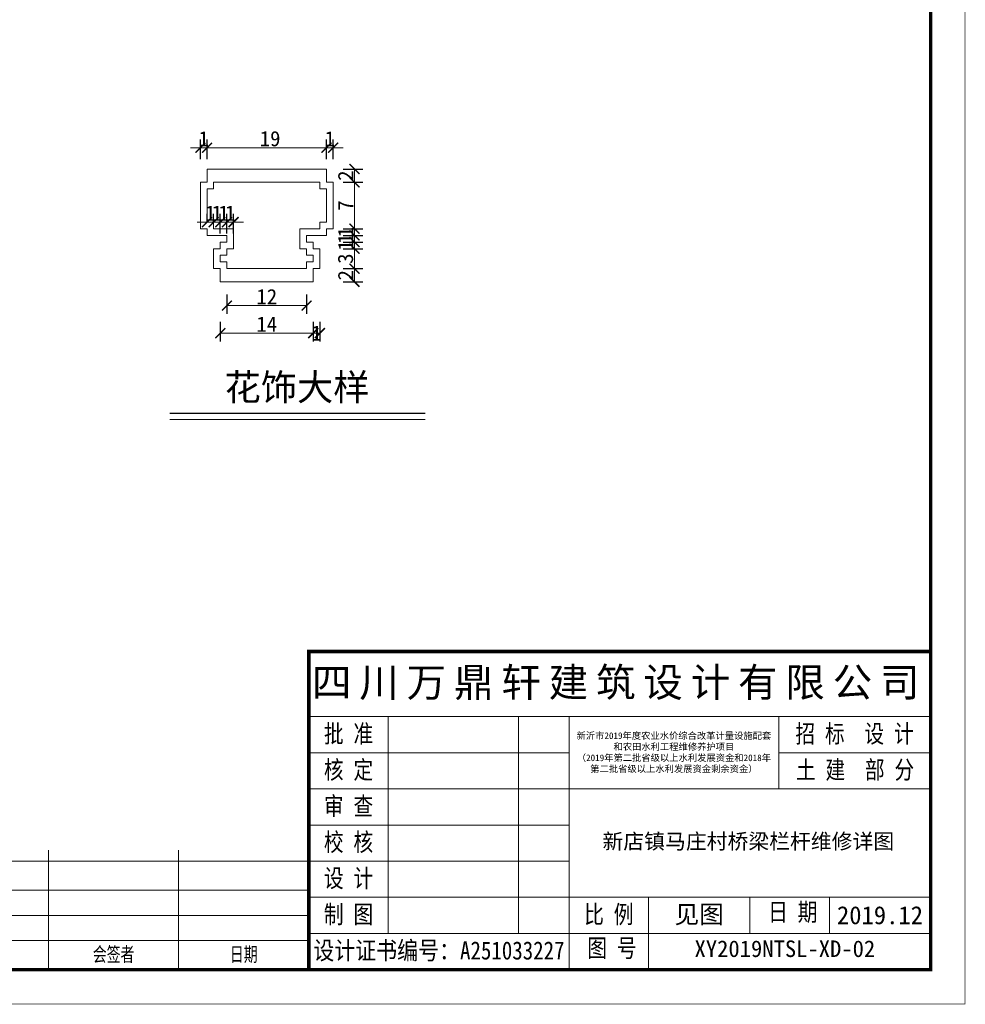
# Model space of a CAD drawing. Extents: x 36231 to 595326, y 3059 to 3871788.
# Tile 132 of 143: x 584440 to 584583, y 3870429 to 3870577. Entities that reach past the tile are written whole.
import ezdxf

# ---------------------------------------------------------------- set-up
doc = ezdxf.new("R2010")
doc.units = 0
doc.header["$PDMODE"] = 32
doc.header["$PDSIZE"] = 0.2
doc.layers.get('0').update_dxf_attribs({"linetype": 'CONTINUOUS'})
doc.layers.get('Defpoints').update_dxf_attribs({"linetype": 'CONTINUOUS'})
for name, color, linetype, lineweight in [('0.09标注线', 3, 'CONTINUOUS', 9), ('0.13文字', 3, 'CONTINUOUS', 13), ('图框１', 5, 'CONTINUOUS', 60), ('文字', 7, 'CONTINUOUS', 15), ('文字层', 7, 'CONTINUOUS', 15), ('标注及文字', 80, 'CONTINUOUS', 9), ('细线', 7, 'CONTINUOUS', 15)]:
    doc.layers.add(name, color=color, linetype=linetype, lineweight=lineweight)
doc.layers.add('钢筋', color=1, linetype='CONTINUOUS')
doc.styles.add('-仿宋_GB2312', font='仿宋_GB2312_0.ttf')
doc.styles.add('LYJFS', font='times.ttf', dxfattribs={"width": 0.7})
doc.styles.get("Standard").update_dxf_attribs({"font": 'rs.shx', "bigfont": 'hztxt.shx'})
doc.styles.add('图框', font='仿宋_GB2312_0.ttf', dxfattribs={"width": 0.8})
doc.dimstyles.new('副本 (2) STANDARD', dxfattribs={"dimscale": 0, "dimtxt": 2.3, "dimasz": 1.5, "dimexe": 1.25, "dimexo": 1.5, "dimgap": 0.2, "dimtad": 1, "dimdec": 1, "dimzin": 0, "dimdsep": 46, "dimtxsty": '-仿宋_GB2312', "dimblk": 'ARCHTICK', "dimcen": 0.09, "dimadec": 0, "dimazin": 0, "dimtfac": 1, "dimtdec": 1, "dimtix": 1, "dimtmove": 2, "dimatfit": 3, "dimfxl": 1.7, "dimfxlon": 1, "dimtolj": 1, "dimtzin": 0, "dimlwd": 9, "dimarcsym": 0})

# ---------------------------------------------------------------- blocks, each defined once
blk = doc.blocks.new('_ARCHTICK')
at = {"color": 0, "linetype": 'ByBlock', "const_width": 0.15}
blk.add_lwpolyline([(-0.5, -0.5), (0.5, 0.5)], dxfattribs=at)
blk = doc.blocks.new('*D1262')
at = {"layer": '0.09标注线', "color": 0, "lineweight": -2}
for p, q in [((584488.96, 3870539.38), (584491.91, 3870539.38)), ((584488.96, 3870537.38), (584491.91, 3870537.38))]:
    blk.add_line(p, q, dxfattribs=at)
at = {"layer": '0.09标注线', "color": 0, "lineweight": 9}
blk.add_line((584490.66, 3870537.38), (584490.66, 3870539.38), dxfattribs=at)
at = {"layer": 'Defpoints', "color": 0, "lineweight": 13}
for p in [(584485.45, 3870539.38), (584490.66, 3870539.38), (584484.45, 3870537.38)]:
    blk.add_point(p, dxfattribs=at)
at = {"layer": '0.09标注线', "color": 0, "lineweight": 9, "xscale": 1.5, "yscale": 1.5, "zscale": 1.5}
for p, rotation in [((584490.66, 3870539.38), 90), ((584490.66, 3870537.38), 270)]:
    blk.add_blockref('_ARCHTICK', p, dxfattribs=dict(at, rotation=rotation))
at = {"layer": '0.09标注线', "color": 0, "insert": (584489.31, 3870538.38), "char_height": 2.3, "attachment_point": 5, "rotation": 90, "style": '-仿宋_GB2312'}
blk.add_mtext('\\A1;2', dxfattribs=at)
blk = doc.blocks.new('*D1263')
at = {"layer": '0.09标注线', "color": 0, "lineweight": -2}
for p, q in [((584488.96, 3870542.38), (584491.91, 3870542.38)), ((584488.96, 3870539.38), (584491.91, 3870539.38))]:
    blk.add_line(p, q, dxfattribs=at)
at = {"layer": '0.09标注线', "color": 0, "lineweight": 9}
blk.add_line((584490.66, 3870539.38), (584490.66, 3870542.38), dxfattribs=at)
at = {"layer": 'Defpoints', "color": 0, "lineweight": 13}
for p in [(584485.45, 3870542.38), (584490.66, 3870542.38), (584485.45, 3870539.38)]:
    blk.add_point(p, dxfattribs=at)
at = {"layer": '0.09标注线', "color": 0, "lineweight": 9, "xscale": 1.5, "yscale": 1.5, "zscale": 1.5}
for p, rotation in [((584490.66, 3870542.38), 90), ((584490.66, 3870539.38), 270)]:
    blk.add_blockref('_ARCHTICK', p, dxfattribs=dict(at, rotation=rotation))
at = {"layer": '0.09标注线', "color": 0, "insert": (584489.31, 3870540.88), "char_height": 2.3, "attachment_point": 5, "rotation": 90, "style": '-仿宋_GB2312'}
blk.add_mtext('\\A1;3', dxfattribs=at)
blk = doc.blocks.new('*D1264')
at = {"layer": '0.09标注线', "color": 0, "lineweight": 9}
for p, q in [((584490.66, 3870543.38), (584490.66, 3870544.88)), ((584490.66, 3870542.38), (584490.66, 3870543.38)), ((584490.66, 3870542.38), (584490.66, 3870540.88))]:
    blk.add_line(p, q, dxfattribs=at)
at = {"layer": '0.09标注线', "color": 0, "lineweight": -2}
for p, q in [((584488.96, 3870543.38), (584491.91, 3870543.38)), ((584488.96, 3870542.38), (584491.91, 3870542.38))]:
    blk.add_line(p, q, dxfattribs=at)
at = {"layer": 'Defpoints', "color": 0, "lineweight": 13}
for p in [(584484.45, 3870543.38), (584485.45, 3870542.38), (584490.66, 3870543.38)]:
    blk.add_point(p, dxfattribs=at)
at = {"layer": '0.09标注线', "color": 0, "lineweight": 9, "xscale": 1.5, "yscale": 1.5, "zscale": 1.5}
for p, rotation in [((584490.66, 3870543.38), 270), ((584490.66, 3870542.38), 90)]:
    blk.add_blockref('_ARCHTICK', p, dxfattribs=dict(at, rotation=rotation))
at = {"layer": '0.09标注线', "color": 0, "insert": (584489.31, 3870542.88), "char_height": 2.3, "attachment_point": 5, "rotation": 90, "style": '-仿宋_GB2312'}
blk.add_mtext('\\A1;1', dxfattribs=at)
blk = doc.blocks.new('*D1265')
at = {"layer": '0.09标注线', "color": 0, "lineweight": 9}
for p, q in [((584490.66, 3870544.38), (584490.66, 3870545.88)), ((584490.66, 3870543.38), (584490.66, 3870544.38)), ((584490.66, 3870543.38), (584490.66, 3870541.88))]:
    blk.add_line(p, q, dxfattribs=at)
at = {"layer": '0.09标注线', "color": 0, "lineweight": -2}
for p, q in [((584488.96, 3870544.38), (584491.91, 3870544.38)), ((584488.96, 3870543.38), (584491.91, 3870543.38))]:
    blk.add_line(p, q, dxfattribs=at)
at = {"layer": 'Defpoints', "color": 0, "lineweight": 13}
for p in [(584483.45, 3870544.38), (584490.66, 3870544.38), (584484.45, 3870543.38)]:
    blk.add_point(p, dxfattribs=at)
at = {"layer": '0.09标注线', "color": 0, "lineweight": 9, "xscale": 1.5, "yscale": 1.5, "zscale": 1.5}
for p, rotation in [((584490.66, 3870544.38), 270), ((584490.66, 3870543.38), 90)]:
    blk.add_blockref('_ARCHTICK', p, dxfattribs=dict(at, rotation=rotation))
at = {"layer": '0.09标注线', "color": 0, "insert": (584489.31, 3870543.88), "char_height": 2.3, "attachment_point": 5, "rotation": 90, "style": '-仿宋_GB2312'}
blk.add_mtext('\\A1;1', dxfattribs=at)
blk = doc.blocks.new('*D1266')
at = {"layer": '0.09标注线', "color": 0, "lineweight": 9}
for p, q in [((584490.66, 3870545.38), (584490.66, 3870546.88)), ((584490.66, 3870544.38), (584490.66, 3870545.38)), ((584490.66, 3870544.38), (584490.66, 3870542.88))]:
    blk.add_line(p, q, dxfattribs=at)
at = {"layer": '0.09标注线', "color": 0, "lineweight": -2}
for p, q in [((584488.96, 3870545.38), (584491.91, 3870545.38)), ((584488.96, 3870544.38), (584491.91, 3870544.38))]:
    blk.add_line(p, q, dxfattribs=at)
at = {"layer": 'Defpoints', "color": 0, "lineweight": 13}
for p in [(584486.45, 3870545.38), (584490.66, 3870545.38), (584483.45, 3870544.38)]:
    blk.add_point(p, dxfattribs=at)
at = {"layer": '0.09标注线', "color": 0, "lineweight": 9, "xscale": 1.5, "yscale": 1.5, "zscale": 1.5}
for p, rotation in [((584490.66, 3870545.38), 270), ((584490.66, 3870544.38), 90)]:
    blk.add_blockref('_ARCHTICK', p, dxfattribs=dict(at, rotation=rotation))
at = {"layer": '0.09标注线', "color": 0, "insert": (584489.31, 3870544.88), "char_height": 2.3, "attachment_point": 5, "rotation": 90, "style": '-仿宋_GB2312'}
blk.add_mtext('\\A1;1', dxfattribs=at)
blk = doc.blocks.new('*D1267')
at = {"layer": '0.09标注线', "color": 0, "lineweight": -2}
for p, q in [((584488.96, 3870552.38), (584491.91, 3870552.38)), ((584488.96, 3870545.38), (584491.91, 3870545.38))]:
    blk.add_line(p, q, dxfattribs=at)
at = {"layer": '0.09标注线', "color": 0, "lineweight": 9}
blk.add_line((584490.66, 3870545.38), (584490.66, 3870552.38), dxfattribs=at)
at = {"layer": 'Defpoints', "color": 0, "lineweight": 13}
for p in [(584487.45, 3870552.38), (584490.66, 3870552.38), (584486.45, 3870545.38)]:
    blk.add_point(p, dxfattribs=at)
at = {"layer": '0.09标注线', "color": 0, "lineweight": 9, "xscale": 1.5, "yscale": 1.5, "zscale": 1.5}
for p, rotation in [((584490.66, 3870552.38), 90), ((584490.66, 3870545.38), 270)]:
    blk.add_blockref('_ARCHTICK', p, dxfattribs=dict(at, rotation=rotation))
at = {"layer": '0.09标注线', "color": 0, "insert": (584489.31, 3870548.88), "char_height": 2.3, "attachment_point": 5, "rotation": 90, "style": '-仿宋_GB2312'}
blk.add_mtext('\\A1;7', dxfattribs=at)
blk = doc.blocks.new('*D1268')
at = {"layer": '0.09标注线', "color": 0, "lineweight": -2}
for p, q in [((584488.96, 3870554.38), (584491.91, 3870554.38)), ((584488.96, 3870552.38), (584491.91, 3870552.38))]:
    blk.add_line(p, q, dxfattribs=at)
at = {"layer": '0.09标注线', "color": 0, "lineweight": 9}
blk.add_line((584490.66, 3870552.38), (584490.66, 3870554.38), dxfattribs=at)
at = {"layer": 'Defpoints', "color": 0, "lineweight": 13}
for p in [(584486.45, 3870554.38), (584490.66, 3870554.38), (584487.45, 3870552.38)]:
    blk.add_point(p, dxfattribs=at)
at = {"layer": '0.09标注线', "color": 0, "lineweight": 9, "xscale": 1.5, "yscale": 1.5, "zscale": 1.5}
for p, rotation in [((584490.66, 3870554.38), 90), ((584490.66, 3870552.38), 270)]:
    blk.add_blockref('_ARCHTICK', p, dxfattribs=dict(at, rotation=rotation))
at = {"layer": '0.09标注线', "color": 0, "insert": (584489.31, 3870553.38), "char_height": 2.3, "attachment_point": 5, "rotation": 90, "style": '-仿宋_GB2312'}
blk.add_mtext('\\A1;2', dxfattribs=at)
blk = doc.blocks.new('*D1269')
at = {"layer": '0.09标注线', "color": 0, "lineweight": -2}
for p, q in [((584468.45, 3870555.89), (584468.45, 3870558.84)), ((584487.45, 3870555.89), (584487.45, 3870558.84))]:
    blk.add_line(p, q, dxfattribs=at)
at = {"layer": '0.09标注线', "color": 0, "lineweight": 9}
blk.add_line((584487.45, 3870557.59), (584468.45, 3870557.59), dxfattribs=at)
at = {"layer": 'Defpoints', "color": 0, "lineweight": 13}
for p in [(584468.45, 3870557.59), (584468.45, 3870554.38), (584487.45, 3870552.38)]:
    blk.add_point(p, dxfattribs=at)
at = {"layer": '0.09标注线', "color": 0, "lineweight": 9, "xscale": 1.5, "yscale": 1.5, "zscale": 1.5, "rotation": 180}
blk.add_blockref('_ARCHTICK', (584468.45, 3870557.59), dxfattribs=at)
at = {"layer": '0.09标注线', "color": 0, "lineweight": 9, "xscale": 1.5, "yscale": 1.5, "zscale": 1.5}
blk.add_blockref('_ARCHTICK', (584487.45, 3870557.59), dxfattribs=at)
at = {"layer": '0.09标注线', "color": 0, "insert": (584477.95, 3870558.94), "char_height": 2.3, "attachment_point": 5, "style": '-仿宋_GB2312'}
blk.add_mtext('\\A1;19', dxfattribs=at)
blk = doc.blocks.new('*D1270')
at = {"layer": '0.09标注线', "color": 0, "lineweight": -2}
for p, q in [((584467.45, 3870555.89), (584467.45, 3870558.84)), ((584468.45, 3870555.89), (584468.45, 3870558.84))]:
    blk.add_line(p, q, dxfattribs=at)
at = {"layer": '0.09标注线', "color": 0, "lineweight": 9}
for p, q in [((584467.45, 3870557.59), (584465.95, 3870557.59)), ((584468.45, 3870557.59), (584467.45, 3870557.59)), ((584468.45, 3870557.59), (584469.95, 3870557.59))]:
    blk.add_line(p, q, dxfattribs=at)
at = {"layer": 'Defpoints', "color": 0, "lineweight": 13}
for p in [(584467.45, 3870557.59), (584468.45, 3870554.38), (584467.45, 3870552.38)]:
    blk.add_point(p, dxfattribs=at)
at = {"layer": '0.09标注线', "color": 0, "lineweight": 9, "xscale": 1.5, "yscale": 1.5, "zscale": 1.5}
blk.add_blockref('_ARCHTICK', (584467.45, 3870557.59), dxfattribs=at)
at = {"layer": '0.09标注线', "color": 0, "lineweight": 9, "xscale": 1.5, "yscale": 1.5, "zscale": 1.5, "rotation": 180}
blk.add_blockref('_ARCHTICK', (584468.45, 3870557.59), dxfattribs=at)
at = {"layer": '0.09标注线', "color": 0, "insert": (584467.95, 3870558.94), "char_height": 2.3, "attachment_point": 5, "style": '-仿宋_GB2312'}
blk.add_mtext('\\A1;1', dxfattribs=at)
blk = doc.blocks.new('*D1255')
at = {"layer": '0.09标注线', "color": 0, "lineweight": -2}
for p, q in [((584486.45, 3870555.89), (584486.45, 3870558.84)), ((584487.45, 3870555.89), (584487.45, 3870558.84))]:
    blk.add_line(p, q, dxfattribs=at)
at = {"layer": '0.09标注线', "color": 0, "lineweight": 9}
for p, q in [((584486.45, 3870557.59), (584484.95, 3870557.59)), ((584487.45, 3870557.59), (584486.45, 3870557.59)), ((584487.45, 3870557.59), (584488.95, 3870557.59))]:
    blk.add_line(p, q, dxfattribs=at)
at = {"layer": 'Defpoints', "color": 0, "lineweight": 13}
for p in [(584486.45, 3870557.59), (584486.45, 3870552.38), (584487.45, 3870552.38)]:
    blk.add_point(p, dxfattribs=at)
at = {"layer": '0.09标注线', "color": 0, "lineweight": 9, "xscale": 1.5, "yscale": 1.5, "zscale": 1.5}
blk.add_blockref('_ARCHTICK', (584486.45, 3870557.59), dxfattribs=at)
at = {"layer": '0.09标注线', "color": 0, "lineweight": 9, "xscale": 1.5, "yscale": 1.5, "zscale": 1.5, "rotation": 180}
blk.add_blockref('_ARCHTICK', (584487.45, 3870557.59), dxfattribs=at)
at = {"layer": '0.09标注线', "color": 0, "insert": (584486.95, 3870558.94), "char_height": 2.3, "attachment_point": 5, "style": '-仿宋_GB2312'}
blk.add_mtext('\\A1;1', dxfattribs=at)
blk = doc.blocks.new('*D1271')
at = {"layer": '0.09标注线', "color": 0, "lineweight": -2}
for p, q in [((584470.45, 3870531.36), (584470.45, 3870528.41)), ((584484.45, 3870531.36), (584484.45, 3870528.41))]:
    blk.add_line(p, q, dxfattribs=at)
at = {"layer": '0.09标注线', "color": 0, "lineweight": 9}
blk.add_line((584470.45, 3870529.66), (584484.45, 3870529.66), dxfattribs=at)
at = {"layer": 'Defpoints', "color": 0, "lineweight": 13}
for p in [(584470.45, 3870537.38), (584484.45, 3870537.38), (584484.45, 3870529.66)]:
    blk.add_point(p, dxfattribs=at)
at = {"layer": '0.09标注线', "color": 0, "lineweight": 9, "xscale": 1.5, "yscale": 1.5, "zscale": 1.5, "rotation": 180}
blk.add_blockref('_ARCHTICK', (584470.45, 3870529.66), dxfattribs=at)
at = {"layer": '0.09标注线', "color": 0, "lineweight": 9, "xscale": 1.5, "yscale": 1.5, "zscale": 1.5}
blk.add_blockref('_ARCHTICK', (584484.45, 3870529.66), dxfattribs=at)
at = {"layer": '0.09标注线', "color": 0, "insert": (584477.45, 3870531.01), "char_height": 2.3, "attachment_point": 5, "style": '-仿宋_GB2312'}
blk.add_mtext('\\A1;14', dxfattribs=at)
blk = doc.blocks.new('*D1272')
at = {"layer": '0.09标注线', "color": 0, "lineweight": -2}
for p, q in [((584484.45, 3870531.36), (584484.45, 3870528.41)), ((584485.45, 3870531.36), (584485.45, 3870528.41))]:
    blk.add_line(p, q, dxfattribs=at)
at = {"layer": '0.09标注线', "color": 0, "lineweight": 9}
blk.add_line((584484.45, 3870529.66), (584485.45, 3870529.66), dxfattribs=at)
at = {"layer": 'Defpoints', "color": 0, "lineweight": 13}
for p in [(584485.45, 3870539.38), (584484.45, 3870537.38), (584485.45, 3870529.66)]:
    blk.add_point(p, dxfattribs=at)
at = {"layer": '0.09标注线', "color": 0, "lineweight": 9, "xscale": 1.5, "yscale": 1.5, "zscale": 1.5, "rotation": 180}
blk.add_blockref('_ARCHTICK', (584484.45, 3870529.66), dxfattribs=at)
at = {"layer": '0.09标注线', "color": 0, "lineweight": 9, "xscale": 1.5, "yscale": 1.5, "zscale": 1.5}
blk.add_blockref('_ARCHTICK', (584485.45, 3870529.66), dxfattribs=at)
at = {"layer": '0.09标注线', "color": 0, "insert": (584484.95, 3870529.66), "char_height": 2.3, "attachment_point": 5, "style": '-仿宋_GB2312'}
blk.add_mtext('\\A1;1', dxfattribs=at)
blk = doc.blocks.new('*D1256')
at = {"layer": '0.09标注线', "color": 0, "lineweight": -2}
for p, q in [((584468.45, 3870546.38), (584468.45, 3870547.63)), ((584469.45, 3870546.38), (584469.45, 3870547.63))]:
    blk.add_line(p, q, dxfattribs=at)
at = {"layer": '0.09标注线', "color": 0, "lineweight": 9}
for p, q in [((584468.45, 3870546.38), (584466.95, 3870546.38)), ((584468.45, 3870546.38), (584469.45, 3870546.38)), ((584469.45, 3870546.38), (584470.95, 3870546.38))]:
    blk.add_line(p, q, dxfattribs=at)
at = {"layer": 'Defpoints', "color": 0, "lineweight": 13}
for p in [(584468.45, 3870545.47), (584469.45, 3870546.38), (584469.45, 3870545.47)]:
    blk.add_point(p, dxfattribs=at)
at = {"layer": '0.09标注线', "color": 0, "lineweight": 9, "xscale": 1.5, "yscale": 1.5, "zscale": 1.5}
blk.add_blockref('_ARCHTICK', (584468.45, 3870546.38), dxfattribs=at)
at = {"layer": '0.09标注线', "color": 0, "lineweight": 9, "xscale": 1.5, "yscale": 1.5, "zscale": 1.5, "rotation": 180}
blk.add_blockref('_ARCHTICK', (584469.45, 3870546.38), dxfattribs=at)
at = {"layer": '0.09标注线', "color": 0, "insert": (584468.95, 3870547.73), "char_height": 2.3, "attachment_point": 5, "style": '-仿宋_GB2312'}
blk.add_mtext('\\A1;1', dxfattribs=at)
blk = doc.blocks.new('*D1257')
at = {"layer": '0.09标注线', "color": 0, "lineweight": -2}
for p, q in [((584469.45, 3870546.38), (584469.45, 3870547.63)), ((584470.45, 3870544.68), (584470.45, 3870547.63))]:
    blk.add_line(p, q, dxfattribs=at)
at = {"layer": '0.09标注线', "color": 0, "lineweight": 9}
for p, q in [((584469.45, 3870546.38), (584467.95, 3870546.38)), ((584469.45, 3870546.38), (584470.45, 3870546.38)), ((584470.45, 3870546.38), (584471.95, 3870546.38))]:
    blk.add_line(p, q, dxfattribs=at)
at = {"layer": 'Defpoints', "color": 0, "lineweight": 13}
for p in [(584469.45, 3870545.47), (584470.45, 3870546.38), (584470.45, 3870541.47)]:
    blk.add_point(p, dxfattribs=at)
at = {"layer": '0.09标注线', "color": 0, "lineweight": 9, "xscale": 1.5, "yscale": 1.5, "zscale": 1.5}
blk.add_blockref('_ARCHTICK', (584469.45, 3870546.38), dxfattribs=at)
at = {"layer": '0.09标注线', "color": 0, "lineweight": 9, "xscale": 1.5, "yscale": 1.5, "zscale": 1.5, "rotation": 180}
blk.add_blockref('_ARCHTICK', (584470.45, 3870546.38), dxfattribs=at)
at = {"layer": '0.09标注线', "color": 0, "insert": (584469.95, 3870547.73), "char_height": 2.3, "attachment_point": 5, "style": '-仿宋_GB2312'}
blk.add_mtext('\\A1;1', dxfattribs=at)
blk = doc.blocks.new('*D1258')
at = {"layer": '0.09标注线', "color": 0, "lineweight": -2}
for p, q in [((584470.45, 3870544.68), (584470.45, 3870547.63)), ((584471.45, 3870544.68), (584471.45, 3870547.63))]:
    blk.add_line(p, q, dxfattribs=at)
at = {"layer": '0.09标注线', "color": 0, "lineweight": 9}
for p, q in [((584470.45, 3870546.38), (584468.95, 3870546.38)), ((584470.45, 3870546.38), (584471.45, 3870546.38)), ((584471.45, 3870546.38), (584472.95, 3870546.38))]:
    blk.add_line(p, q, dxfattribs=at)
at = {"layer": 'Defpoints', "color": 0, "lineweight": 13}
for p in [(584471.45, 3870546.38), (584470.45, 3870541.47), (584471.45, 3870541.47)]:
    blk.add_point(p, dxfattribs=at)
at = {"layer": '0.09标注线', "color": 0, "lineweight": 9, "xscale": 1.5, "yscale": 1.5, "zscale": 1.5}
blk.add_blockref('_ARCHTICK', (584470.45, 3870546.38), dxfattribs=at)
at = {"layer": '0.09标注线', "color": 0, "lineweight": 9, "xscale": 1.5, "yscale": 1.5, "zscale": 1.5, "rotation": 180}
blk.add_blockref('_ARCHTICK', (584471.45, 3870546.38), dxfattribs=at)
at = {"layer": '0.09标注线', "color": 0, "insert": (584470.95, 3870547.73), "char_height": 2.3, "attachment_point": 5, "style": '-仿宋_GB2312'}
blk.add_mtext('\\A1;1', dxfattribs=at)
blk = doc.blocks.new('*D1259')
at = {"layer": '0.09标注线', "color": 0, "lineweight": -2}
for p, q in [((584471.45, 3870544.68), (584471.45, 3870547.63)), ((584472.45, 3870544.68), (584472.45, 3870547.63))]:
    blk.add_line(p, q, dxfattribs=at)
at = {"layer": '0.09标注线', "color": 0, "lineweight": 9}
for p, q in [((584471.45, 3870546.38), (584469.95, 3870546.38)), ((584471.45, 3870546.38), (584472.45, 3870546.38)), ((584472.45, 3870546.38), (584473.95, 3870546.38))]:
    blk.add_line(p, q, dxfattribs=at)
at = {"layer": 'Defpoints', "color": 0, "lineweight": 13}
for p in [(584472.45, 3870546.38), (584471.45, 3870541.47), (584472.45, 3870541.47)]:
    blk.add_point(p, dxfattribs=at)
at = {"layer": '0.09标注线', "color": 0, "lineweight": 9, "xscale": 1.5, "yscale": 1.5, "zscale": 1.5}
blk.add_blockref('_ARCHTICK', (584471.45, 3870546.38), dxfattribs=at)
at = {"layer": '0.09标注线', "color": 0, "lineweight": 9, "xscale": 1.5, "yscale": 1.5, "zscale": 1.5, "rotation": 180}
blk.add_blockref('_ARCHTICK', (584472.45, 3870546.38), dxfattribs=at)
at = {"layer": '0.09标注线', "color": 0, "insert": (584471.95, 3870547.73), "char_height": 2.3, "attachment_point": 5, "style": '-仿宋_GB2312'}
blk.add_mtext('\\A1;1', dxfattribs=at)
blk = doc.blocks.new('*D1273')
at = {"layer": '0.09标注线', "color": 0, "lineweight": -2}
for p, q in [((584471.45, 3870535.5), (584471.45, 3870532.55)), ((584483.45, 3870535.5), (584483.45, 3870532.55))]:
    blk.add_line(p, q, dxfattribs=at)
at = {"layer": '0.09标注线', "color": 0, "lineweight": 9}
blk.add_line((584471.45, 3870533.8), (584483.45, 3870533.8), dxfattribs=at)
at = {"layer": 'Defpoints', "color": 0, "lineweight": 13}
for p in [(584471.45, 3870539.38), (584483.45, 3870539.38), (584483.45, 3870533.8)]:
    blk.add_point(p, dxfattribs=at)
at = {"layer": '0.09标注线', "color": 0, "lineweight": 9, "xscale": 1.5, "yscale": 1.5, "zscale": 1.5, "rotation": 180}
blk.add_blockref('_ARCHTICK', (584471.45, 3870533.8), dxfattribs=at)
at = {"layer": '0.09标注线', "color": 0, "lineweight": 9, "xscale": 1.5, "yscale": 1.5, "zscale": 1.5}
blk.add_blockref('_ARCHTICK', (584483.45, 3870533.8), dxfattribs=at)
at = {"layer": '0.09标注线', "color": 0, "insert": (584477.45, 3870535.15), "char_height": 2.3, "attachment_point": 5, "style": '-仿宋_GB2312'}
blk.add_mtext('\\A1;12', dxfattribs=at)
blk = doc.blocks.new('eesz')
at = {"layer": '图框１', "color": 7, "const_width": 0.467}
blk.add_lwpolyline([(25244.47, -497.6), (25244.47, -1980.56), (27344.47, -1980.56), (27344.47, -497.6)], close=True, dxfattribs=at)
blk.add_lwpolyline([(25244.47, -497.6), (25244.47, -1980.56), (27344.47, -1980.56), (27344.47, -497.6)], close=True, dxfattribs=at)
at = {"layer": '图框１', "color": 5, "const_width": 0.467}
blk.add_lwpolyline([(25244.47, -497.6), (25244.47, -1980.56), (27344.47, -1980.56), (27344.47, -497.6)], close=True, dxfattribs=at)
at = {"layer": '图框１', "color": 7}
blk.add_lwpolyline([(25322.25, -518.34, 3.11, 3.11, 0), (27318.55, -518.34, 2.59, 2.59, 0), (27318.55, -1954.64, 2.59, 2.59, 0), (25322.25, -1954.64, 2.59, 2.59, 0)], format="xyseb", close=True, dxfattribs=at)
blk.add_lwpolyline([(25322.25, -518.34, 3.11, 3.11, 0), (27318.55, -518.34, 2.59, 2.59, 0), (27318.55, -1954.64, 2.59, 2.59, 0), (25322.25, -1954.64, 2.59, 2.59, 0)], format="xyseb", close=True, dxfattribs=at)
at = {"layer": '图框１', "color": 5}
blk.add_lwpolyline([(25322.25, -518.34, 3.11, 3.11, 0), (27318.55, -518.34, 2.59, 2.59, 0), (27318.55, -1954.64, 2.59, 2.59, 0), (25322.25, -1954.64, 2.59, 2.59, 0)], format="xyseb", close=True, dxfattribs=at)
at = {"layer": '细线', "color": 7}
for p, q in [((26850.33, -1715.08), (27318.55, -1715.08)), ((26850.33, -1764.08), (27318.55, -1764.08)), ((26910.21, -1764.08), (26910.21, -1927.41)), ((27008.21, -1764.08), (27008.21, -1927.41)), ((27046.33, -1764.08), (27046.33, -1954.64)), ((27204.21, -1764.08), (27204.21, -1818.52)), ((26850.33, -1791.3), (27046.33, -1791.3)), ((27204.21, -1791.3), (27318.55, -1791.3)), ((26850.33, -1818.52), (27318.55, -1818.52)), ((26850.33, -1845.75), (27046.33, -1845.75)), ((26654.33, -1864.8), (26654.33, -1954.64)), ((26752.33, -1864.8), (26752.33, -1954.64)), ((26556.33, -1872.97), (26850.33, -1872.97)), ((26850.33, -1872.97), (27046.33, -1872.97)), ((26556.33, -1894.75), (26850.33, -1894.75)), ((26850.33, -1900.19), (27318.55, -1900.19)), ((27106.21, -1900.19), (27106.21, -1954.64)), ((27182.44, -1900.19), (27182.44, -1927.41)), ((27242.33, -1900.19), (27242.33, -1927.41)), ((26556.33, -1913.8), (26850.33, -1913.8)), ((26850.33, -1927.41), (27318.55, -1927.41)), ((26556.33, -1932.86), (26850.33, -1932.86))]:
    blk.add_line(p, q, dxfattribs=at)
at = {"layer": '细线', "color": 7, "const_width": 2.72}
blk.add_lwpolyline([(27318.55, -1715.08), (26850.33, -1715.08), (26850.33, -1954.64)], dxfattribs=at)
at = {"layer": '文字', "color": 7, "line_spacing_factor": 0.5, "style": '-仿宋_GB2312'}
for s, insert, char_height, width, attachment_point in [('{\\fSimSun|b0|i0|c134|p2;\\T1.2;\\C256;四川万鼎轩建筑设计有限公司}', (27084.44, -1739.58), 21.7778, 468.2222, 5), ('{\\W0.8;批 准}', (26880.27, -1777.69), 13.6111, 59.8889, 5), ('{\\W0.8;招 标  设 计}', (27261.29, -1777.69), 13.6111, 114.1529, 5), ('{\\W0.8;核 定}', (26880.27, -1804.91), 13.6111, 59.8889, 5), ('{\\W0.8;土 建  部 分}', (27261.67, -1804.91), 13.6111, 114.9016, 5), ('{\\W0.8;审 查}', (26880.27, -1832.14), 13.6111, 59.8889, 5), ('{\\W0.8;校 核}', (26880.27, -1859.36), 13.6111, 59.8889, 5), ('{\\W0.8;设 计}', (26880.27, -1886.58), 13.6111, 59.8889, 5), ('{\\W0.8;制 图}', (26880.27, -1913.8), 13.6111, 59.8889, 5), ('{\\W0.8;比 例}', (27076.27, -1913.8), 13.6111, 59.8889, 5), ('见图', (27144.33, -1913.8), 13.611, 76.2222, 5), ('{\\W0.8;日 期}', (27196.21, -1904.44), 13.6111, 54.5077, 1), ('2019.12', (27280.44, -1913.8), 13.611, 76.2222, 5), ('{\\W0.85;设计证书编号：A251033227}', (26948.33, -1941.02), 13.6111, 196, 5), ('{\\W0.8;图 号}', (27060.1, -1931.66), 13.6111, 54.5077, 1), ('{\\W0.7;会签者}', (26703.33, -1943.75), 10.8889, 98, 5), ('{\\W0.7;日期}', (26801.33, -1943.75), 10.889, 98, 5)]:
    blk.add_mtext(s, dxfattribs=dict(at, insert=insert, char_height=char_height, width=width, attachment_point=attachment_point))
at = {"layer": '文字', "color": 7, "insert": (27125.27, -1791.3), "char_height": 5, "width": 157.8889, "attachment_point": 5, "style": '-仿宋_GB2312'}
blk.add_mtext('新沂市2019年度农业水价综合改革计量设施配套\\P和农田水利工程维修养护项目\\P（2019年第二批省级以上水利发展资金和2018年\\P第二批省级以上水利发展资金剩余资金）', dxfattribs=at)

msp = doc.modelspace()

# ---------------------------------------------------------------- linework, layer by layer
at = {"layer": '标注及文字', "color": 3, "lineweight": 9}
for p, q in [((584486.45, 3870554.38, 2.1), (584468.45, 3870554.38, 2.1)), ((584468.45, 3870554.38, 2.1), (584468.45, 3870552.38, 2.1)), ((584486.45, 3870552.38, 2.1), (584486.45, 3870554.38, 2.1)), ((584468.45, 3870552.38, 2.1), (584467.45, 3870552.38, 2.1)), ((584467.45, 3870552.38, 2.1), (584467.45, 3870545.38, 2.1)), ((584468.45, 3870546.38, 2.1), (584468.45, 3870551.38, 2.1)), ((584468.45, 3870551.38, 2.1), (584469.45, 3870551.38, 2.1)), ((584485.45, 3870552.38, 2.1), (584469.45, 3870552.38, 2.1)), ((584469.45, 3870551.38, 2.1), (584469.45, 3870552.38, 2.1)), ((584485.45, 3870551.38, 2.1), (584485.45, 3870552.38, 2.1)), ((584486.45, 3870551.38, 2.1), (584485.45, 3870551.38, 2.1)), ((584487.45, 3870552.38, 2.1), (584486.45, 3870552.38, 2.1)), ((584486.45, 3870546.38, 2.1), (584486.45, 3870551.38, 2.1)), ((584487.45, 3870545.38, 2.1), (584487.45, 3870552.38, 2.1)), ((584467.45, 3870545.38, 2.1), (584468.45, 3870545.38, 2.1)), ((584469.45, 3870546.38, 2.1), (584468.45, 3870546.38, 2.1)), ((584468.45, 3870545.38, 2.1), (584468.45, 3870544.38, 2.1)), ((584469.45, 3870545.38, 2.1), (584469.45, 3870546.38, 2.1)), ((584472.45, 3870545.38, 2.1), (584469.45, 3870545.38, 2.1)), ((584472.45, 3870542.38, 2.1), (584472.45, 3870545.38, 2.1)), ((584482.45, 3870542.38, 2.1), (584482.45, 3870545.38, 2.1)), ((584482.45, 3870545.38, 2.1), (584485.45, 3870545.38, 2.1)), ((584485.45, 3870545.38, 2.1), (584485.45, 3870546.38, 2.1)), ((584485.45, 3870546.38, 2.1), (584486.45, 3870546.38, 2.1)), ((584486.45, 3870544.38, 2.1), (584486.45, 3870545.38, 2.1)), ((584486.45, 3870545.38, 2.1), (584487.45, 3870545.38, 2.1)), ((584468.45, 3870544.38, 2.1), (584471.45, 3870544.38, 2.1)), ((584471.45, 3870544.38, 2.1), (584471.45, 3870543.38, 2.1)), ((584483.45, 3870543.38, 2.1), (584483.45, 3870544.38, 2.1)), ((584483.45, 3870544.38, 2.1), (584486.45, 3870544.38, 2.1)), ((584470.45, 3870542.38, 2.1), (584469.45, 3870542.38, 2.1)), ((584469.45, 3870542.38, 2.1), (584469.45, 3870539.38, 2.1)), ((584471.45, 3870543.38, 2.1), (584470.45, 3870543.38, 2.1)), ((584470.45, 3870543.38, 2.1), (584470.45, 3870542.38, 2.1)), ((584471.45, 3870541.38, 2.1), (584471.45, 3870542.38, 2.1)), ((584471.45, 3870542.38, 2.1), (584472.45, 3870542.38, 2.1)), ((584483.45, 3870542.38, 2.1), (584482.45, 3870542.38, 2.1)), ((584484.45, 3870543.38, 2.1), (584483.45, 3870543.38, 2.1)), ((584483.45, 3870541.38, 2.1), (584483.45, 3870542.38, 2.1)), ((584484.45, 3870542.38, 2.1), (584484.45, 3870543.38, 2.1)), ((584485.45, 3870542.38, 2.1), (584484.45, 3870542.38, 2.1)), ((584485.45, 3870539.38, 2.1), (584485.45, 3870542.38, 2.1)), ((584470.45, 3870540.38, 2.1), (584470.45, 3870541.38, 2.1)), ((584470.45, 3870541.38, 2.1), (584471.45, 3870541.38, 2.1)), ((584484.45, 3870541.38, 2.1), (584483.45, 3870541.38, 2.1)), ((584484.45, 3870540.38, 2.1), (584484.45, 3870541.38, 2.1)), ((584469.45, 3870539.38, 2.1), (584470.45, 3870539.38, 2.1)), ((584471.45, 3870540.38, 2.1), (584470.45, 3870540.38, 2.1)), ((584470.45, 3870539.38, 2.1), (584470.45, 3870537.38, 2.1)), ((584471.45, 3870539.38, 2.1), (584471.45, 3870540.38, 2.1)), ((584471.45, 3870539.38, 2.1), (584483.45, 3870539.38, 2.1)), ((584483.45, 3870539.38, 2.1), (584483.45, 3870540.38, 2.1)), ((584483.45, 3870540.38, 2.1), (584484.45, 3870540.38, 2.1)), ((584484.45, 3870537.38, 2.1), (584484.45, 3870539.38, 2.1)), ((584484.45, 3870539.38, 2.1), (584485.45, 3870539.38, 2.1)), ((584470.45, 3870537.38, 2.1), (584484.45, 3870537.38, 2.1))]:
    msp.add_line(p, q, dxfattribs=at)
at = {"layer": '标注及文字', "color": 7}
msp.add_line((584462.84, 3870516.66, 2.1), (584501.3, 3870516.66, 2.1), dxfattribs=at)
at = {"layer": '钢筋', "color": 1, "lineweight": 30}
msp.add_line((584462.84, 3870517.58, 2.1), (584501.3, 3870517.58, 2.1), dxfattribs=at)

# ---------------------------------------------------------------- block references
at = {"layer": '文字层', "xscale": 0.1999999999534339, "yscale": 0.2000000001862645, "zscale": 0.2}
msp.add_blockref('eesz', (579113.71, 3870824.7), dxfattribs=at)

# ---------------------------------------------------------------- texts
at = {"color": 7, "style": '图框'}
msp.add_text('   新店镇马庄村桥梁栏杆维修详图', height=2.3, dxfattribs=at).set_placement((584523.32, 3870451.94))
at = {"layer": '0.13文字', "color": 0, "linetype": 'Continuous', "lineweight": 13, "insert": (584541.87, 3870438.16), "char_height": 2.5, "width": 66.6611, "attachment_point": 1, "style": 'LYJFS'}
msp.add_mtext('{\\fFangSong_GB2312|b0|i0|c134|p49;\\W1;XY2019NTSL-XD-02}', dxfattribs=at)
at = {"layer": '标注及文字', "color": 7, "insert": (584462.93, 3870523.51, 2.1), "char_height": 4, "width": 47.6291, "attachment_point": 1}
msp.add_mtext('{\\fFangSong_GB2312|b0|i0|c134|p49;   花饰大样}', dxfattribs=at)

# ---------------------------------------------------------------- dimensions: what is measured, and where the dimension line sits
at = {"layer": '0.09标注线', "color": 3}
for base, p1, p2, picture, middle in [((584467.45, 3870557.59, 2.1), (584468.45, 3870554.38, 2.1), (584467.45, 3870552.38, 2.1), '*D1270', (584467.95, 3870558.94, 2.1)), ((584468.45, 3870557.59, 2.1), (584487.45, 3870552.38, 2.1), (584468.45, 3870554.38, 2.1), '*D1269', (584477.95, 3870558.94, 2.1)), ((584486.45, 3870557.59, 2.1), (584487.45, 3870552.38, 2.1), (584486.45, 3870552.38, 2.1), '*D1255', (584486.95, 3870558.94, 2.1)), ((584469.45, 3870546.38, 2.1), (584468.45, 3870545.47, 2.1), (584469.45, 3870545.47, 2.1), '*D1256', (584468.95, 3870547.73, 2.1)), ((584470.45, 3870546.38, 2.1), (584469.45, 3870545.47, 2.1), (584470.45, 3870541.47, 2.1), '*D1257', (584469.95, 3870547.73, 2.1)), ((584471.45, 3870546.38, 2.1), (584470.45, 3870541.47, 2.1), (584471.45, 3870541.47, 2.1), '*D1258', (584470.95, 3870547.73, 2.1)), ((584472.45, 3870546.38, 2.1), (584471.45, 3870541.47, 2.1), (584472.45, 3870541.47, 2.1), '*D1259', (584471.95, 3870547.73, 2.1)), ((584483.45, 3870533.8, 2.1), (584471.45, 3870539.38, 2.1), (584483.45, 3870539.38, 2.1), '*D1273', (584477.45, 3870535.15, 2.1)), ((584484.45, 3870529.66, 2.1), (584470.45, 3870537.38, 2.1), (584484.45, 3870537.38, 2.1), '*D1271', (584477.45, 3870531.01, 2.1))]:
    dim = msp.add_linear_dim(base=base, p1=p1, p2=p2, dimstyle='副本 (2) STANDARD', override={"dimscale": 1, "dimtxt": 2.3, "dimdec": 0}, dxfattribs=at)
    dim.commit()
    dim.dimension.update_dxf_attribs({"geometry": picture, "text_midpoint": middle})
for base, p1, p2, picture, middle in [((584490.66, 3870554.38, 2.1), (584487.45, 3870552.38, 2.1), (584486.45, 3870554.38, 2.1), '*D1268', (584489.31, 3870553.38, 2.1)), ((584490.66, 3870552.38, 2.1), (584486.45, 3870545.38, 2.1), (584487.45, 3870552.38, 2.1), '*D1267', (584489.31, 3870548.88, 2.1)), ((584490.66, 3870545.38, 2.1), (584483.45, 3870544.38, 2.1), (584486.45, 3870545.38, 2.1), '*D1266', (584489.31, 3870544.88, 2.1)), ((584490.66, 3870544.38, 2.1), (584484.45, 3870543.38, 2.1), (584483.45, 3870544.38, 2.1), '*D1265', (584489.31, 3870543.88, 2.1)), ((584490.66, 3870543.38, 2.1), (584485.45, 3870542.38, 2.1), (584484.45, 3870543.38, 2.1), '*D1264', (584489.31, 3870542.88, 2.1)), ((584490.66, 3870542.38, 2.1), (584485.45, 3870539.38, 2.1), (584485.45, 3870542.38, 2.1), '*D1263', (584489.31, 3870540.88, 2.1)), ((584490.66, 3870539.38, 2.1), (584484.45, 3870537.38, 2.1), (584485.45, 3870539.38, 2.1), '*D1262', (584489.31, 3870538.38, 2.1))]:
    dim = msp.add_linear_dim(base=base, p1=p1, p2=p2, angle=90, dimstyle='副本 (2) STANDARD', override={"dimscale": 1, "dimtxt": 2.3, "dimdec": 0}, dxfattribs=at)
    dim.commit()
    dim.dimension.update_dxf_attribs({"geometry": picture, "text_midpoint": middle})
dim = msp.add_linear_dim(base=(584485.45, 3870529.66, 2.1), p1=(584484.45, 3870537.38, 2.1), p2=(584485.45, 3870539.38, 2.1), dimstyle='副本 (2) STANDARD', override={"dimscale": 1, "dimtxt": 2.3, "dimdec": 0}, dxfattribs=at)
dim.commit()
dim.dimension.update_dxf_attribs({"geometry": '*D1272', "text_midpoint": (584484.95, 3870529.66, 2.1), "dimtype": 160})

doc.saveas('drawing.dxf')
